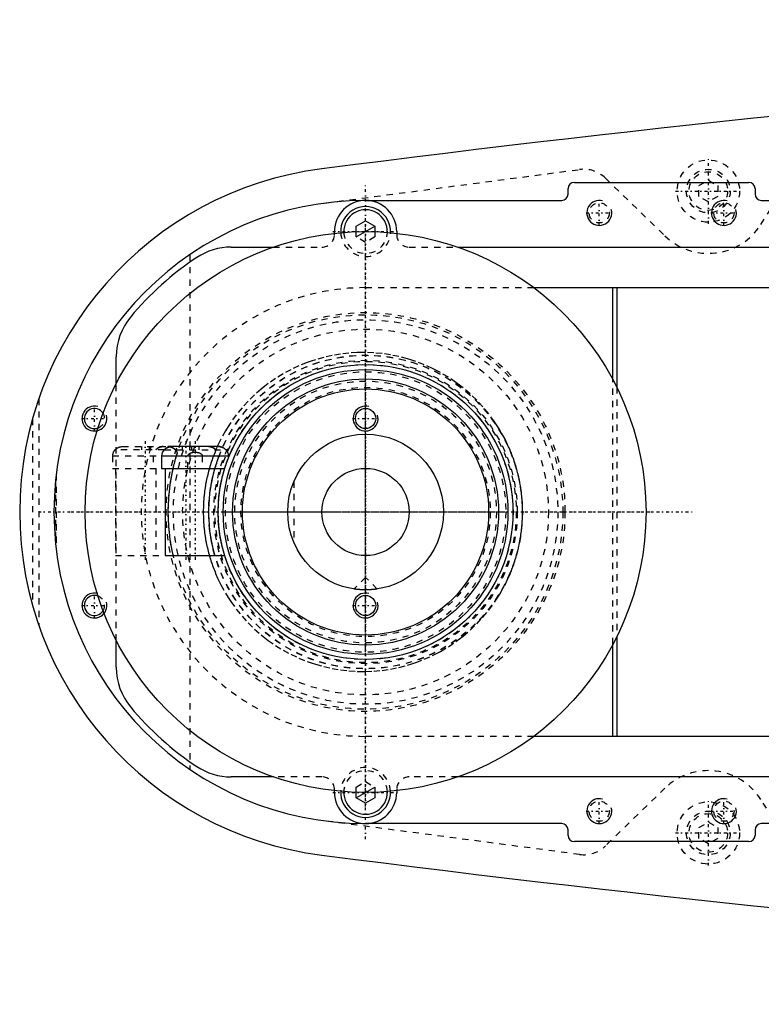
# Model space of a CAD drawing. Extents: x -906 to 186, y -120 to 120.
# Tile 1 of 9: x -906 to -786, y -79 to 79. Entities that reach past the tile are written whole.
import ezdxf

# ---------------------------------------------------------------- set-up
doc = ezdxf.new("R2010")
doc.units = 0
doc.linetypes.add('CENTER', pattern=[1.5, 0.45, -0.5, 0.05, -0.5])
doc.linetypes.add('DASHED', pattern=[2, 1, -1])
for name, color, linetype in [('AM_0', 7, 'CONTINUOUS'), ('AM_10', 7, 'CONTINUOUS'), ('AM_3', 7, 'DASHED'), ('AM_7', 7, 'CENTER')]:
    doc.layers.add(name, color=color, linetype=linetype)

msp = doc.modelspace()

# ---------------------------------------------------------------- linework, layer by layer
at = {"layer": 'AM_0', "color": 7, "linetype": 'CONTINUOUS'}
for p, q in [((-816.5, 52.9), (-788.5, 52.9)), ((-817.5, 51), (-817.5, 51.9)), ((-787.5, 51.9), (-787.5, 51)), ((-850, 50), (-818.5, 50)), ((-786.5, 50), (-680, 50)), ((-851.5, 45.87), (-850, 46.73)), ((-851.5, 44.97), (-851.5, 45.87)), ((-850, 46.73), (-848.5, 45.87)), ((-848.5, 45.87), (-848.5, 44.97)), ((-855, 44.72), (-855, 45)), ((-845, 45), (-845, 44.72)), ((-871.56, 42.5), (-864.79, 42.5)), ((-835.21, 42.5), (-717, 42.5)), ((-823, 36), (-751.33, 36)), ((-810.3, 21.18), (-810.3, 36)), ((-809.7, 36), (-809.7, 20.03)), ((-890, 20.62), (-890, 24.92)), ((-882.26, 10), (-882.34, 10)), ((-882.26, 10), (-882.24, 10.03)), ((-873.58, 10.5), (-881.12, 10.5)), ((-872.36, 10), (-872.44, 10)), ((-882.73, 9), (-882.73, 7)), ((-882.73, 9), (-871.98, 9)), ((-871.98, 8.74), (-871.98, 9)), ((-882.73, 7), (-872.59, 7)), ((-882.15, 7), (-882.15, -7)), ((-882.15, -7), (-872.59, -7)), ((-809.7, -20.03), (-809.7, -36)), ((-890, -24.92), (-890, -20.62)), ((-810.3, -36), (-810.3, -21.18)), ((-751.33, -36), (-823, -36)), ((-864.79, -42.5), (-871.56, -42.5)), ((-717, -42.5), (-835.21, -42.5)), ((-855, -45), (-855, -44.72)), ((-851.5, -45.87), (-851.5, -44.97)), ((-848.5, -44.97), (-848.5, -45.87)), ((-845, -44.72), (-845, -45)), ((-850, -46.73), (-851.5, -45.87)), ((-848.5, -45.87), (-850, -46.73)), ((-818.5, -50), (-850, -50)), ((-680, -50), (-786.5, -50)), ((-817.5, -51.9), (-817.5, -51)), ((-787.5, -51), (-787.5, -51.9)), ((-788.5, -52.9), (-816.5, -52.9))]:
    msp.add_line(p, q, dxfattribs=at)
for points in [[(-881.12, 10.5, 0), (-881.15, 10.5, 0), (-881.22, 10.5, 0), (-881.29, 10.49, 0), (-881.33, 10.49, 0), (-881.37, 10.48, 0), (-881.44, 10.47, 0), (-881.51, 10.45, 0), (-881.58, 10.43, 0), (-881.65, 10.41, 0), (-881.71, 10.38, 0), (-881.74, 10.37, 0), (-881.77, 10.36, 0), (-881.84, 10.33, 0), (-881.9, 10.29, 0), (-881.96, 10.25, 0), (-882.02, 10.21, 0), (-882.08, 10.17, 0), (-882.11, 10.14, 0), (-882.14, 10.12, 0), (-882.19, 10.07, 0), (-882.24, 10.03, 0), (-882.26, 10, 0)], [(-882.06, 10.19, 0), (-882.04, 10.2, 0), (-881.99, 10.24, 0), (-881.94, 10.27, 0), (-881.92, 10.28, 0), (-881.89, 10.3, 0), (-881.84, 10.32, 0), (-881.79, 10.35, 0), (-881.74, 10.37, 0), (-881.69, 10.39, 0), (-881.64, 10.41, 0), (-881.62, 10.42, 0), (-881.59, 10.43, 0), (-881.54, 10.44, 0), (-881.48, 10.46, 0), (-881.42, 10.47, 0), (-881.37, 10.48, 0), (-881.31, 10.49, 0), (-881.28, 10.49, 0), (-881.26, 10.49, 0), (-881.2, 10.5, 0), (-881.15, 10.5, 0), (-881.12, 10.5, 0)], [(-873.58, 10.5, 0), (-873.55, 10.5, 0), (-873.48, 10.5, 0), (-873.41, 10.49, 0), (-873.37, 10.49, 0), (-873.33, 10.48, 0), (-873.26, 10.47, 0), (-873.19, 10.45, 0), (-873.12, 10.43, 0), (-873.05, 10.41, 0), (-872.99, 10.38, 0), (-872.96, 10.37, 0), (-872.93, 10.36, 0), (-872.86, 10.33, 0), (-872.8, 10.29, 0), (-872.74, 10.25, 0), (-872.68, 10.21, 0), (-872.62, 10.17, 0), (-872.59, 10.14, 0), (-872.56, 10.12, 0), (-872.51, 10.07, 0), (-872.46, 10.03, 0), (-872.44, 10, 0)], [(-872.44, 10, 0), (-872.46, 10.03, 0), (-872.51, 10.07, 0), (-872.56, 10.12, 0), (-872.59, 10.14, 0), (-872.62, 10.17, 0), (-872.68, 10.21, 0), (-872.74, 10.25, 0), (-872.8, 10.29, 0), (-872.86, 10.33, 0), (-872.93, 10.36, 0), (-872.96, 10.37, 0), (-872.99, 10.38, 0), (-873.05, 10.41, 0), (-873.12, 10.43, 0), (-873.19, 10.45, 0), (-873.26, 10.47, 0), (-873.33, 10.48, 0), (-873.37, 10.49, 0), (-873.41, 10.49, 0), (-873.48, 10.5, 0), (-873.55, 10.5, 0), (-873.58, 10.5, 0)], [(-850, -12.5, 0), (-850.01, -12.5, 0), (-850.04, -12.5, 0), (-850.07, -12.5, 0), (-850.08, -12.5, 0), (-850.1, -12.5, 0), (-850.12, -12.5, 0), (-850.15, -12.5, 0), (-850.18, -12.5, 0), (-850.2, -12.5, 0), (-850.23, -12.5, 0), (-850.25, -12.5, 0), (-850.26, -12.5, 0), (-850.29, -12.5, 0), (-850.31, -12.5, 0), (-850.34, -12.5, 0), (-850.37, -12.49, 0), (-850.4, -12.49, 0), (-850.41, -12.49, 0), (-850.42, -12.49, 0), (-850.45, -12.49, 0), (-850.48, -12.49, 0), (-850.49, -12.49, 0), (-850.51, -12.49, 0), (-850.53, -12.49, 0), (-850.56, -12.49, 0), (-850.57, -12.49, 0), (-850.59, -12.49, 0), (-850.61, -12.48, 0), (-850.64, -12.48, 0), (-850.67, -12.48, 0), (-850.69, -12.48, 0), (-850.72, -12.48, 0), (-850.73, -12.48, 0), (-850.74, -12.48, 0), (-850.77, -12.48, 0), (-850.8, -12.47, 0), (-850.82, -12.47, 0), (-850.85, -12.47, 0), (-850.87, -12.47, 0), (-850.88, -12.47, 0), (-850.9, -12.47, 0), (-850.92, -12.47, 0), (-850.94, -12.46, 0), (-850.97, -12.46, 0), (-850.99, -12.46, 0), (-851.01, -12.46, 0), (-851.03, -12.46, 0), (-851.04, -12.46, 0), (-851.06, -12.45, 0), (-851.08, -12.45, 0), (-851.1, -12.45, 0), (-851.13, -12.45, 0), (-851.15, -12.45, 0), (-851.16, -12.45, 0), (-851.17, -12.45, 0), (-851.19, -12.44, 0), (-851.21, -12.44, 0), (-851.23, -12.44, 0), (-851.25, -12.44, 0), (-851.27, -12.44, 0), (-851.28, -12.43, 0), (-851.29, -12.43, 0), (-851.31, -12.43, 0), (-851.33, -12.43, 0), (-851.34, -12.43, 0), (-851.34, -12.43, 0), (-851.36, -12.43, 0), (-851.38, -12.42, 0), (-851.39, -12.42, 0), (-851.4, -12.42, 0), (-851.41, -12.42, 0), (-851.43, -12.42, 0), (-851.45, -12.42, 0), (-851.46, -12.41, 0), (-851.48, -12.41, 0), (-851.49, -12.41, 0), (-851.5, -12.41, 0), (-851.51, -12.41, 0), (-851.53, -12.41, 0), (-851.54, -12.4, 0), (-851.56, -12.4, 0), (-851.57, -12.4, 0), (-851.58, -12.4, 0), (-851.59, -12.4, 0), (-851.6, -12.4, 0), (-851.61, -12.4, 0), (-851.63, -12.39, 0), (-851.64, -12.39, 0), (-851.65, -12.39, 0), (-851.66, -12.39, 0), (-851.67, -12.39, 0), (-851.68, -12.39, 0), (-851.69, -12.39, 0), (-851.7, -12.38, 0), (-851.71, -12.38, 0), (-851.72, -12.38, 0), (-851.73, -12.38, 0), (-851.73, -12.38, 0), (-851.74, -12.38, 0), (-851.75, -12.38, 0), (-851.76, -12.38, 0), (-851.77, -12.37, 0), (-851.78, -12.37, 0), (-851.78, -12.37, 0), (-851.78, -12.37, 0), (-851.79, -12.37, 0), (-851.8, -12.37, 0), (-851.8, -12.37, 0), (-851.81, -12.37, 0), (-851.81, -12.37, 0), (-851.82, -12.37, 0), (-851.82, -12.37, 0), (-851.82, -12.37, 0), (-851.83, -12.37, 0), (-851.83, -12.36, 0), (-851.84, -12.36, 0), (-851.84, -12.36, 0), (-851.84, -12.36, 0), (-851.85, -12.36, 0), (-851.85, -12.36, 0), (-851.85, -12.36, 0), (-851.85, -12.36, 0), (-851.86, -12.36, 0), (-851.86, -12.36, 0), (-851.86, -12.36, 0), (-851.86, -12.36, 0), (-851.86, -12.36, 0), (-851.86, -12.36, 0), (-851.86, -12.36, 0), (-851.86, -12.36, 0)], [(-848.14, -12.36, 0), (-848.14, -12.36, 0), (-848.14, -12.36, 0), (-848.14, -12.36, 0), (-848.14, -12.36, 0), (-848.14, -12.36, 0), (-848.14, -12.36, 0), (-848.14, -12.36, 0), (-848.15, -12.36, 0), (-848.15, -12.36, 0), (-848.15, -12.36, 0), (-848.15, -12.36, 0), (-848.16, -12.36, 0), (-848.16, -12.36, 0), (-848.16, -12.36, 0), (-848.17, -12.36, 0), (-848.17, -12.37, 0), (-848.18, -12.37, 0), (-848.18, -12.37, 0), (-848.18, -12.37, 0), (-848.19, -12.37, 0), (-848.19, -12.37, 0), (-848.2, -12.37, 0), (-848.2, -12.37, 0), (-848.21, -12.37, 0), (-848.22, -12.37, 0), (-848.22, -12.37, 0), (-848.22, -12.37, 0), (-848.23, -12.37, 0), (-848.24, -12.38, 0), (-848.25, -12.38, 0), (-848.26, -12.38, 0), (-848.27, -12.38, 0), (-848.27, -12.38, 0), (-848.28, -12.38, 0), (-848.29, -12.38, 0), (-848.3, -12.38, 0), (-848.31, -12.39, 0), (-848.32, -12.39, 0), (-848.33, -12.39, 0), (-848.34, -12.39, 0), (-848.35, -12.39, 0), (-848.36, -12.39, 0), (-848.37, -12.39, 0), (-848.39, -12.4, 0), (-848.4, -12.4, 0), (-848.41, -12.4, 0), (-848.42, -12.4, 0), (-848.43, -12.4, 0), (-848.44, -12.4, 0), (-848.46, -12.4, 0), (-848.47, -12.41, 0), (-848.49, -12.41, 0), (-848.5, -12.41, 0), (-848.51, -12.41, 0), (-848.52, -12.41, 0), (-848.54, -12.41, 0), (-848.55, -12.42, 0), (-848.57, -12.42, 0), (-848.59, -12.42, 0), (-848.6, -12.42, 0), (-848.61, -12.42, 0), (-848.62, -12.42, 0), (-848.64, -12.43, 0), (-848.66, -12.43, 0), (-848.66, -12.43, 0), (-848.67, -12.43, 0), (-848.69, -12.43, 0), (-848.71, -12.43, 0), (-848.72, -12.43, 0), (-848.73, -12.44, 0), (-848.75, -12.44, 0), (-848.77, -12.44, 0), (-848.79, -12.44, 0), (-848.81, -12.44, 0), (-848.83, -12.45, 0), (-848.84, -12.45, 0), (-848.85, -12.45, 0), (-848.87, -12.45, 0), (-848.9, -12.45, 0), (-848.92, -12.45, 0), (-848.94, -12.45, 0), (-848.96, -12.46, 0), (-848.97, -12.46, 0), (-848.99, -12.46, 0), (-849.01, -12.46, 0), (-849.03, -12.46, 0), (-849.06, -12.46, 0), (-849.08, -12.47, 0), (-849.1, -12.47, 0), (-849.12, -12.47, 0), (-849.13, -12.47, 0), (-849.15, -12.47, 0), (-849.18, -12.47, 0), (-849.2, -12.47, 0), (-849.23, -12.48, 0), (-849.26, -12.48, 0), (-849.27, -12.48, 0), (-849.28, -12.48, 0), (-849.31, -12.48, 0), (-849.33, -12.48, 0), (-849.36, -12.48, 0), (-849.39, -12.48, 0), (-849.41, -12.49, 0), (-849.43, -12.49, 0), (-849.44, -12.49, 0), (-849.47, -12.49, 0), (-849.49, -12.49, 0), (-849.51, -12.49, 0), (-849.52, -12.49, 0), (-849.55, -12.49, 0), (-849.58, -12.49, 0), (-849.59, -12.49, 0), (-849.6, -12.49, 0), (-849.63, -12.49, 0), (-849.66, -12.5, 0), (-849.69, -12.5, 0), (-849.71, -12.5, 0), (-849.74, -12.5, 0), (-849.75, -12.5, 0), (-849.77, -12.5, 0), (-849.8, -12.5, 0), (-849.82, -12.5, 0), (-849.85, -12.5, 0), (-849.88, -12.5, 0), (-849.9, -12.5, 0), (-849.92, -12.5, 0), (-849.93, -12.5, 0), (-849.96, -12.5, 0), (-849.99, -12.5, 0), (-850, -12.5, 0)]]:
    msp.add_polyline3d(points, dxfattribs=at)
for centre, radius in [((-850, 0), 45), ((-850, 0), 23.65), ((-850, 0), 22.85), ((-850, 0), 21.35), ((-850, 0), 19.75), ((-850, 15), 1.62), ((-850, 0), 12.5), ((-850, 0), 7), ((-850, -15), 1.62)]:
    msp.add_circle(centre, radius, dxfattribs=at)
for centre, radius, start, end in [((-473.05, -2920.27), 3000, 91.26165, 97.35313), ((-850, 0), 55.5, 97.2532, 262.7468), ((-816.5, 51.9), 1, 90, 180), ((-788.5, 51.9), 1, 0, 90), ((-818.5, 51), 1, 270, 0), ((-786.5, 51), 1, 180, 270), ((-850, 0), 50, 90, 270), ((-850, 45), 5, 0, 180), ((-850, 45), 4, 357.4527, 182.5473), ((-850, 45), 3.5, 357.7713, 182.2287), ((-871.56, 32.5), 10, 90, 123.5573), ((-850, 0), 49, 123.5573, 140.2849), ((-880, 24.92), 10, 140.2849, 180), ((-893.5, 15), 1.62, 31.4794, 290.4694), ((-881.22, 9), 1.5, 138.1897, 180), ((-873.48, 9), 1.5, 0, 41.8103), ((-893.5, -15), 1.62, 69.5306, 328.5206), ((-880, -24.92), 10, 180, 219.7151), ((-850, 0), 49, 219.7151, 236.4427), ((-871.56, -32.5), 10, 236.4427, 270), ((-850, -45), 5, 180, 0), ((-850, -45), 4, 177.4527, 2.5473), ((-850, -45), 3.5, 177.7713, 2.2287), ((-818.5, -51), 1, 0, 90), ((-786.5, -51), 1, 90, 180), ((-816.5, -51.9), 1, 180, 270), ((-788.5, -51.9), 1, 270, 0), ((-473.05, 2920.27), 3000, 262.64687, 268.73835)]:
    msp.add_arc(centre, radius, start, end, dxfattribs=at)
at = {"layer": 'AM_10', "color": 7, "linetype": 'CONTINUOUS'}
for p, q in [((-851.5, 44.13), (-848.5, 45.87)), ((-851.5, -45.87), (-848.5, -44.13))]:
    msp.add_line(p, q, dxfattribs=at)
for centre in [(-812.5, 48), (-792.5, 48), (-893.5, 15), (-850, 15), (-893.5, -15), (-850, -15), (-812.5, -48), (-792.5, -48)]:
    msp.add_arc(centre, 2, 75, 15, dxfattribs=at)
at = {"layer": 'AM_3', "color": 6, "linetype": 'DASHED'}
for p, q in [((-786.56, 46.13), (-779.22, 57.68)), ((-856.53, 49.57), (-815.65, 54.96)), ((-811.52, 53.59), (-801.96, 44.32)), ((-796.5, 52.37), (-795, 53.23)), ((-796.5, 50.63), (-796.5, 52.37)), ((-795, 53.23), (-793.5, 52.37)), ((-793.5, 52.37), (-793.5, 50.63)), ((-795, 49.77), (-796.5, 50.63)), ((-793.5, 50.63), (-795, 49.77)), ((-855, 44.5), (-855, 44.72)), ((-851.5, 44.13), (-851.5, 44.97)), ((-848.5, 44.97), (-848.5, 44.13)), ((-845, 44.72), (-845, 44.5)), ((-850, 43.27), (-851.5, 44.13)), ((-848.5, 44.13), (-850, 43.27)), ((-878.19, 41.3), (-878.19, -41.3)), ((-864.79, 42.5), (-857, 42.5)), ((-843, 42.5), (-835.21, 42.5)), ((-850, 36), (-823, 36)), ((-890, -20.62), (-890, 20.62)), ((-810.3, -21.18), (-810.3, 21.18)), ((-809.7, 20.03), (-809.7, -20.03)), ((-902.45, 18.15), (-902.45, -18.15)), ((-903.45, 14.95), (-903.45, -14.95)), ((-882.26, 10), (-890.22, 10)), ((-889.03, 10.5), (-881.67, 10.5)), ((-885.95, 10.5), (-885.95, 10)), ((-884.75, 10.5), (-884.75, 10)), ((-882.53, 10.5), (-882.49, 10.5)), ((-882.49, 10.5), (-882.53, 10.5)), ((-882.26, 10), (-872.44, 10)), ((-881.12, 10.5), (-881.71, 10.5)), ((-880.34, 9), (-880.19, 9.51)), ((-879.45, 10.5), (-879.45, 10)), ((-878.25, 10.5), (-878.25, 10)), ((-877.95, 10.5), (-877.95, 10)), ((-876.75, 10.5), (-876.75, 10)), ((-875.21, 10.5), (-875.17, 10.5)), ((-875.21, 10.5), (-875.17, 10.5)), ((-890.6, 9), (-890.6, 7)), ((-890.6, 9), (-882.73, 9)), ((-884.1, 9), (-884.1, 7)), ((-878.5, 7), (-878.5, 9)), ((-876.2, 9), (-876.2, 7)), ((-873.6, 8.69), (-873.6, 9)), ((-890.6, 7), (-882.73, 7)), ((-890.15, 7), (-890.15, -7)), ((-883.65, 7), (-883.65, -7)), ((-899.77, 4.76), (-899.77, -4.76)), ((-899.63, 6.05), (-899.63, -6.05)), ((-861.5, 4.9), (-861.5, -4.9)), ((-890.15, -7), (-882.15, -7)), ((-850, -10.5), (-851.86, -12.36)), ((-848.14, -12.36), (-850, -10.5)), ((-823, -36), (-850, -36)), ((-857, -42.5), (-864.79, -42.5)), ((-835.21, -42.5), (-843, -42.5)), ((-851.5, -44.13), (-850, -43.27)), ((-851.5, -44.97), (-851.5, -44.13)), ((-850, -43.27), (-848.5, -44.13)), ((-848.5, -44.13), (-848.5, -44.97)), ((-855, -44.72), (-855, -44.5)), ((-845, -44.5), (-845, -44.72)), ((-801.96, -44.32), (-811.52, -53.59)), ((-779.22, -57.68), (-786.56, -46.13)), ((-815.65, -54.96), (-856.53, -49.57)), ((-796.5, -50.63), (-795, -49.77)), ((-795, -49.77), (-793.5, -50.63)), ((-796.5, -52.37), (-796.5, -50.63)), ((-793.5, -50.63), (-793.5, -52.37)), ((-795, -53.23), (-796.5, -52.37)), ((-793.5, -52.37), (-795, -53.23))]:
    msp.add_line(p, q, dxfattribs=at)
for points in [[(-824.81, 0, 0), (-824.81, 0.13, 0), (-824.81, 0.4, 0), (-824.82, 0.66, 0), (-824.82, 0.8, 0), (-824.83, 0.93, 0), (-824.84, 1.2, 0), (-824.85, 1.47, 0), (-824.87, 1.74, 0), (-824.89, 2.01, 0), (-824.91, 2.28, 0), (-824.92, 2.41, 0), (-824.94, 2.55, 0), (-824.97, 2.82, 0), (-825, 3.09, 0), (-825.03, 3.36, 0), (-825.07, 3.63, 0), (-825.11, 3.9, 0), (-825.13, 4.03, 0), (-825.15, 4.17, 0), (-825.2, 4.44, 0), (-825.25, 4.7, 0), (-825.27, 4.84, 0), (-825.3, 4.97, 0), (-825.35, 5.24, 0), (-825.41, 5.51, 0), (-825.44, 5.64, 0), (-825.47, 5.78, 0), (-825.53, 6.05, 0), (-825.6, 6.31, 0), (-825.67, 6.58, 0), (-825.74, 6.84, 0), (-825.82, 7.11, 0), (-825.86, 7.24, 0), (-825.89, 7.37, 0), (-825.98, 7.63, 0), (-826.06, 7.89, 0), (-826.14, 8.15, 0), (-826.23, 8.41, 0), (-826.32, 8.67, 0), (-826.37, 8.8, 0), (-826.42, 8.93, 0), (-826.52, 9.18, 0), (-826.61, 9.44, 0), (-826.72, 9.69, 0), (-826.82, 9.94, 0), (-826.93, 10.19, 0), (-826.98, 10.32, 0), (-827.04, 10.44, 0), (-827.15, 10.69, 0), (-827.26, 10.93, 0), (-827.68, 11.78, 0), (-828.46, 13.17, 0), (-828.88, 13.84, 0), (-829.31, 14.49, 0), (-830.22, 15.73, 0), (-831.17, 16.88, 0), (-832.17, 17.95, 0), (-833.22, 18.96, 0), (-834.34, 19.92, 0), (-834.91, 20.37, 0), (-835.5, 20.8, 0), (-836.72, 21.62, 0), (-837.97, 22.37, 0), (-838.61, 22.71, 0), (-839.26, 23.04, 0), (-840.58, 23.63, 0), (-841.92, 24.14, 0), (-842.6, 24.37, 0), (-843.27, 24.58, 0), (-844.64, 24.93, 0), (-846, 25.21, 0), (-847.35, 25.41, 0), (-848.69, 25.54, 0), (-850.01, 25.59, 0), (-850.67, 25.59, 0), (-851.33, 25.58, 0), (-852.66, 25.5, 0), (-854.01, 25.34, 0), (-855.36, 25.11, 0), (-856.72, 24.81, 0), (-858.06, 24.43, 0), (-858.73, 24.21, 0), (-859.39, 23.98, 0), (-860.7, 23.44, 0), (-861.98, 22.84, 0), (-863.24, 22.16, 0), (-864.45, 21.42, 0), (-865.62, 20.6, 0), (-866.19, 20.17, 0), (-866.75, 19.72, 0), (-867.82, 18.78, 0), (-868.84, 17.79, 0), (-869.81, 16.73, 0), (-870.74, 15.59, 0), (-871.63, 14.36, 0), (-872.05, 13.72, 0), (-872.46, 13.05, 0), (-873.22, 11.67, 0), (-873.63, 10.84, 0), (-873.74, 10.6, 0), (-873.85, 10.35, 0), (-873.9, 10.23, 0), (-873.96, 10.11, 0), (-874.06, 9.86, 0), (-874.16, 9.61, 0), (-874.26, 9.36, 0), (-874.36, 9.11, 0), (-874.46, 8.86, 0), (-874.5, 8.73, 0), (-874.55, 8.61, 0), (-874.64, 8.35, 0), (-874.72, 8.1, 0), (-874.81, 7.84, 0), (-874.89, 7.58, 0), (-874.97, 7.32, 0), (-875.01, 7.19, 0), (-875.05, 7.06, 0), (-875.12, 6.8, 0), (-875.19, 6.54, 0), (-875.26, 6.27, 0), (-875.32, 6.01, 0), (-875.39, 5.75, 0), (-875.42, 5.61, 0), (-875.45, 5.48, 0), (-875.5, 5.22, 0), (-875.56, 4.95, 0), (-875.58, 4.82, 0), (-875.61, 4.68, 0), (-875.66, 4.42, 0), (-875.7, 4.15, 0), (-875.72, 4.01, 0), (-875.74, 3.88, 0), (-875.78, 3.61, 0), (-875.82, 3.34, 0), (-875.85, 3.08, 0), (-875.89, 2.81, 0), (-875.91, 2.54, 0), (-875.93, 2.4, 0), (-875.94, 2.27, 0), (-875.96, 2, 0), (-875.98, 1.73, 0), (-876, 1.47, 0), (-876.01, 1.2, 0), (-876.02, 0.93, 0), (-876.03, 0.8, 0), (-876.03, 0.66, 0), (-876.04, 0.4, 0), (-876.04, 0.13, 0), (-876.04, 0, 0), (-876.04, -0.13, 0), (-876.04, -0.4, 0), (-876.03, -0.66, 0), (-876.03, -0.8, 0), (-876.02, -0.93, 0), (-876.01, -1.2, 0), (-876, -1.47, 0), (-875.98, -1.73, 0), (-875.96, -2, 0), (-875.94, -2.27, 0), (-875.93, -2.4, 0), (-875.91, -2.54, 0), (-875.89, -2.81, 0), (-875.85, -3.08, 0), (-875.82, -3.34, 0), (-875.78, -3.61, 0), (-875.74, -3.88, 0), (-875.72, -4.01, 0), (-875.7, -4.15, 0), (-875.66, -4.42, 0), (-875.61, -4.68, 0), (-875.58, -4.82, 0), (-875.56, -4.95, 0), (-875.5, -5.22, 0), (-875.45, -5.48, 0), (-875.42, -5.61, 0), (-875.39, -5.75, 0), (-875.32, -6.01, 0), (-875.26, -6.27, 0), (-875.19, -6.54, 0), (-875.12, -6.8, 0), (-875.05, -7.06, 0), (-875.01, -7.19, 0), (-874.97, -7.32, 0), (-874.89, -7.58, 0), (-874.81, -7.84, 0), (-874.72, -8.1, 0), (-874.64, -8.35, 0), (-874.55, -8.61, 0), (-874.5, -8.73, 0), (-874.46, -8.86, 0), (-874.36, -9.11, 0), (-874.26, -9.36, 0), (-874.16, -9.61, 0), (-874.06, -9.86, 0), (-873.96, -10.11, 0), (-873.9, -10.23, 0), (-873.85, -10.35, 0), (-873.74, -10.6, 0), (-873.63, -10.84, 0), (-873.22, -11.67, 0), (-872.46, -13.05, 0), (-872.05, -13.72, 0), (-871.63, -14.36, 0), (-870.74, -15.59, 0), (-869.81, -16.73, 0), (-868.84, -17.79, 0), (-867.82, -18.78, 0), (-866.75, -19.72, 0), (-866.19, -20.17, 0), (-865.62, -20.6, 0), (-864.45, -21.42, 0), (-863.24, -22.16, 0), (-861.98, -22.84, 0), (-860.7, -23.44, 0), (-859.39, -23.98, 0), (-858.73, -24.21, 0), (-858.06, -24.43, 0), (-856.72, -24.81, 0), (-855.36, -25.11, 0), (-854.01, -25.34, 0), (-852.66, -25.5, 0), (-851.33, -25.58, 0), (-850.67, -25.59, 0), (-850.01, -25.59, 0), (-848.69, -25.54, 0), (-847.35, -25.41, 0), (-846, -25.21, 0), (-844.64, -24.93, 0), (-843.27, -24.58, 0), (-842.6, -24.37, 0), (-841.92, -24.14, 0), (-840.58, -23.63, 0), (-839.26, -23.04, 0), (-838.61, -22.71, 0), (-837.97, -22.37, 0), (-836.72, -21.62, 0), (-835.5, -20.8, 0), (-834.91, -20.37, 0), (-834.34, -19.92, 0), (-833.22, -18.96, 0), (-832.17, -17.95, 0), (-831.17, -16.88, 0), (-830.22, -15.73, 0), (-829.31, -14.49, 0), (-828.88, -13.84, 0), (-828.46, -13.17, 0), (-827.68, -11.78, 0), (-827.26, -10.93, 0), (-827.15, -10.69, 0), (-827.04, -10.44, 0), (-826.98, -10.32, 0), (-826.93, -10.19, 0), (-826.82, -9.94, 0), (-826.72, -9.69, 0), (-826.61, -9.44, 0), (-826.52, -9.18, 0), (-826.42, -8.93, 0), (-826.37, -8.8, 0), (-826.32, -8.67, 0), (-826.23, -8.41, 0), (-826.14, -8.15, 0), (-826.06, -7.89, 0), (-825.98, -7.63, 0), (-825.89, -7.37, 0), (-825.86, -7.24, 0), (-825.82, -7.11, 0), (-825.74, -6.84, 0), (-825.67, -6.58, 0), (-825.6, -6.31, 0), (-825.53, -6.05, 0), (-825.47, -5.78, 0), (-825.44, -5.64, 0), (-825.41, -5.51, 0), (-825.35, -5.24, 0), (-825.3, -4.97, 0), (-825.27, -4.84, 0), (-825.25, -4.7, 0), (-825.2, -4.44, 0), (-825.15, -4.17, 0), (-825.13, -4.03, 0), (-825.11, -3.9, 0), (-825.07, -3.63, 0), (-825.03, -3.36, 0), (-825, -3.09, 0), (-824.97, -2.82, 0), (-824.94, -2.55, 0), (-824.92, -2.41, 0), (-824.91, -2.28, 0), (-824.89, -2.01, 0), (-824.87, -1.74, 0), (-824.85, -1.47, 0), (-824.84, -1.2, 0), (-824.83, -0.93, 0), (-824.82, -0.8, 0), (-824.82, -0.66, 0), (-824.81, -0.4, 0), (-824.81, -0.13, 0), (-824.81, 0, 0)], [(-890.13, 10, 0), (-890.12, 10.02, 0), (-890.08, 10.05, 0), (-890.05, 10.09, 0), (-890.03, 10.1, 0), (-890.01, 10.12, 0), (-889.97, 10.15, 0), (-889.93, 10.19, 0), (-889.89, 10.22, 0), (-889.84, 10.25, 0), (-889.8, 10.28, 0), (-889.78, 10.29, 0), (-889.75, 10.3, 0), (-889.71, 10.33, 0), (-889.66, 10.35, 0), (-889.62, 10.37, 0), (-889.57, 10.39, 0), (-889.52, 10.41, 0), (-889.5, 10.42, 0), (-889.48, 10.42, 0), (-889.43, 10.44, 0), (-889.38, 10.45, 0), (-889.35, 10.46, 0)], [(-889.35, 10.46, 0), (-889.34, 10.46, 0), (-889.32, 10.46, 0), (-889.31, 10.47, 0), (-889.3, 10.47, 0), (-889.29, 10.47, 0), (-889.27, 10.48, 0), (-889.25, 10.48, 0), (-889.19, 10.49, 0), (-889.08, 10.5, 0), (-889.03, 10.5, 0)], [(-883.63, 10, 0), (-883.61, 10.02, 0), (-883.56, 10.07, 0), (-883.51, 10.12, 0), (-883.49, 10.14, 0), (-883.46, 10.16, 0), (-883.41, 10.2, 0), (-883.35, 10.25, 0), (-883.29, 10.28, 0), (-883.23, 10.32, 0), (-883.16, 10.35, 0), (-883.13, 10.36, 0), (-883.1, 10.38, 0), (-883.04, 10.4, 0), (-882.98, 10.42, 0), (-882.91, 10.44, 0), (-882.84, 10.46, 0), (-882.77, 10.47, 0), (-882.74, 10.48, 0), (-882.7, 10.49, 0), (-882.63, 10.49, 0), (-882.56, 10.5, 0), (-882.53, 10.5, 0)], [(-882.49, 10.5, 0), (-882.52, 10.5, 0), (-882.59, 10.5, 0), (-882.67, 10.49, 0), (-882.7, 10.49, 0), (-882.74, 10.48, 0), (-882.81, 10.47, 0), (-882.88, 10.45, 0), (-882.95, 10.43, 0), (-883.02, 10.41, 0), (-883.08, 10.38, 0), (-883.12, 10.37, 0), (-883.15, 10.36, 0), (-883.21, 10.33, 0), (-883.27, 10.29, 0), (-883.34, 10.25, 0), (-883.4, 10.21, 0), (-883.46, 10.17, 0), (-883.48, 10.14, 0), (-883.51, 10.12, 0), (-883.56, 10.07, 0), (-883.61, 10.03, 0), (-883.63, 10, 0)], [(-883.63, 10, 0), (-883.61, 10.02, 0), (-883.56, 10.07, 0), (-883.51, 10.12, 0), (-883.49, 10.14, 0), (-883.46, 10.16, 0), (-883.41, 10.2, 0), (-883.35, 10.25, 0), (-883.29, 10.28, 0), (-883.23, 10.32, 0), (-883.16, 10.35, 0), (-883.13, 10.36, 0), (-883.1, 10.38, 0), (-883.04, 10.4, 0), (-882.98, 10.42, 0), (-882.91, 10.44, 0), (-882.84, 10.46, 0), (-882.77, 10.47, 0), (-882.74, 10.48, 0), (-882.7, 10.49, 0), (-882.63, 10.49, 0), (-882.56, 10.5, 0), (-882.53, 10.5, 0)], [(-883.36, 10.23, 0), (-883.37, 10.23, 0), (-883.39, 10.22, 0), (-883.41, 10.2, 0), (-883.41, 10.2, 0), (-883.42, 10.19, 0), (-883.44, 10.18, 0), (-883.45, 10.17, 0), (-883.47, 10.15, 0), (-883.49, 10.14, 0), (-883.5, 10.13, 0), (-883.51, 10.12, 0), (-883.52, 10.12, 0), (-883.53, 10.1, 0), (-883.55, 10.09, 0), (-883.56, 10.08, 0), (-883.57, 10.06, 0), (-883.59, 10.05, 0), (-883.59, 10.04, 0), (-883.6, 10.04, 0), (-883.61, 10.02, 0), (-883.63, 10.01, 0), (-883.63, 10, 0)], [(-882.85, 10.46, 0), (-882.87, 10.45, 0), (-882.9, 10.45, 0), (-882.93, 10.44, 0), (-882.94, 10.43, 0), (-882.96, 10.43, 0), (-882.99, 10.42, 0), (-883.02, 10.41, 0), (-883.05, 10.4, 0), (-883.07, 10.39, 0), (-883.1, 10.38, 0), (-883.12, 10.37, 0), (-883.13, 10.36, 0), (-883.16, 10.35, 0), (-883.18, 10.34, 0), (-883.21, 10.32, 0), (-883.24, 10.31, 0), (-883.27, 10.29, 0), (-883.28, 10.29, 0), (-883.3, 10.28, 0), (-883.32, 10.26, 0), (-883.35, 10.24, 0), (-883.36, 10.23, 0)], [(-882.53, 10.5, 0), (-882.58, 10.5, 0), (-882.69, 10.49, 0), (-882.75, 10.48, 0), (-882.77, 10.48, 0), (-882.79, 10.47, 0), (-882.8, 10.47, 0), (-882.81, 10.47, 0), (-882.82, 10.46, 0), (-882.84, 10.46, 0), (-882.85, 10.46, 0)], [(-882.24, 10.03, 0), (-882.21, 10.06, 0), (-882.15, 10.11, 0), (-882.09, 10.16, 0), (-882.06, 10.19, 0)], [(-881.41, 10.47, 0), (-881.46, 10.48, 0), (-881.56, 10.49, 0), (-881.66, 10.5, 0), (-881.71, 10.5, 0)], [(-881.67, 10.5, 0), (-881.63, 10.5, 0), (-881.54, 10.49, 0), (-881.46, 10.48, 0), (-881.41, 10.47, 0)], [(-881.41, 10.47, 0), (-881.4, 10.47, 0), (-881.38, 10.47, 0), (-881.36, 10.46, 0), (-881.35, 10.46, 0)], [(-880.57, 10, 0), (-880.58, 10.02, 0), (-880.62, 10.06, 0), (-880.66, 10.09, 0), (-880.68, 10.11, 0), (-880.7, 10.13, 0), (-880.74, 10.16, 0), (-880.79, 10.2, 0), (-880.83, 10.23, 0), (-880.88, 10.26, 0), (-880.93, 10.29, 0), (-880.95, 10.31, 0), (-880.98, 10.32, 0), (-881.03, 10.34, 0), (-881.08, 10.37, 0), (-881.12, 10.39, 0), (-881.17, 10.41, 0), (-881.22, 10.42, 0), (-881.25, 10.43, 0), (-881.28, 10.44, 0), (-881.33, 10.45, 0), (-881.39, 10.47, 0), (-881.41, 10.47, 0)], [(-881.35, 10.46, 0), (-881.34, 10.46, 0), (-881.31, 10.45, 0), (-881.28, 10.44, 0), (-881.27, 10.44, 0), (-881.26, 10.43, 0), (-881.23, 10.43, 0), (-881.21, 10.42, 0), (-881.18, 10.41, 0), (-881.16, 10.4, 0), (-881.13, 10.39, 0), (-881.12, 10.39, 0), (-881.11, 10.38, 0), (-881.08, 10.37, 0), (-881.06, 10.36, 0), (-881.04, 10.35, 0), (-881.01, 10.34, 0), (-880.99, 10.33, 0), (-880.98, 10.32, 0), (-880.97, 10.31, 0), (-880.94, 10.3, 0), (-880.92, 10.29, 0), (-880.91, 10.28, 0)], [(-880.91, 10.28, 0), (-880.9, 10.27, 0), (-880.87, 10.26, 0), (-880.85, 10.25, 0), (-880.84, 10.24, 0), (-880.83, 10.23, 0), (-880.81, 10.22, 0), (-880.79, 10.2, 0), (-880.77, 10.19, 0), (-880.75, 10.17, 0), (-880.73, 10.16, 0), (-880.72, 10.15, 0), (-880.71, 10.14, 0), (-880.69, 10.12, 0), (-880.68, 10.11, 0), (-880.66, 10.09, 0), (-880.64, 10.08, 0), (-880.62, 10.06, 0), (-880.62, 10.05, 0), (-880.61, 10.04, 0), (-880.59, 10.03, 0), (-880.57, 10.01, 0), (-880.57, 10, 0)], [(-878.5, 9, 0), (-878.5, 9, 0), (-878.5, 9.01, 0), (-878.5, 9.01, 0), (-878.5, 9.01, 0), (-878.5, 9.01, 0), (-878.5, 9.02, 0), (-878.5, 9.02, 0), (-878.5, 9.03, 0), (-878.5, 9.03, 0), (-878.5, 9.04, 0), (-878.5, 9.04, 0), (-878.5, 9.04, 0), (-878.5, 9.05, 0), (-878.5, 9.05, 0), (-878.5, 9.05, 0), (-878.5, 9.06, 0), (-878.5, 9.06, 0), (-878.5, 9.07, 0), (-878.5, 9.07, 0), (-878.49, 9.07, 0), (-878.49, 9.08, 0), (-878.49, 9.08, 0), (-878.49, 9.08, 0), (-878.49, 9.08, 0), (-878.49, 9.09, 0), (-878.49, 9.09, 0), (-878.49, 9.09, 0), (-878.49, 9.1, 0), (-878.49, 9.1, 0), (-878.48, 9.12, 0), (-878.47, 9.14, 0), (-878.46, 9.16, 0), (-878.45, 9.19, 0), (-878.43, 9.21, 0), (-878.42, 9.22, 0), (-878.42, 9.23, 0), (-878.4, 9.25, 0), (-878.38, 9.27, 0), (-878.37, 9.29, 0), (-878.35, 9.3, 0), (-878.33, 9.32, 0), (-878.32, 9.33, 0), (-878.3, 9.34, 0), (-878.28, 9.36, 0), (-878.26, 9.37, 0), (-878.25, 9.38, 0), (-878.24, 9.39, 0), (-878.22, 9.4, 0), (-878.19, 9.41, 0), (-878.18, 9.42, 0), (-878.17, 9.42, 0), (-878.15, 9.43, 0), (-878.13, 9.45, 0), (-878.1, 9.46, 0), (-878.08, 9.47, 0), (-878.06, 9.48, 0), (-878.05, 9.48, 0), (-878.03, 9.49, 0), (-878.01, 9.49, 0), (-877.98, 9.5, 0), (-877.96, 9.51, 0), (-877.93, 9.52, 0), (-877.91, 9.53, 0), (-877.9, 9.53, 0), (-877.88, 9.53, 0), (-877.86, 9.54, 0), (-877.83, 9.55, 0), (-877.81, 9.55, 0), (-877.78, 9.56, 0), (-877.75, 9.56, 0), (-877.74, 9.57, 0), (-877.73, 9.57, 0), (-877.7, 9.57, 0), (-877.67, 9.58, 0), (-877.65, 9.58, 0), (-877.62, 9.58, 0), (-877.59, 9.59, 0), (-877.58, 9.59, 0), (-877.57, 9.59, 0), (-877.54, 9.59, 0), (-877.52, 9.59, 0), (-877.43, 9.6, 0), (-877.35, 9.6, 0), (-877.27, 9.6, 0), (-877.18, 9.59, 0), (-877.16, 9.59, 0), (-877.13, 9.59, 0), (-877.12, 9.59, 0), (-877.11, 9.59, 0), (-877.08, 9.58, 0), (-877.05, 9.58, 0), (-877.03, 9.58, 0), (-877, 9.57, 0), (-876.97, 9.57, 0), (-876.96, 9.57, 0), (-876.95, 9.56, 0), (-876.92, 9.56, 0), (-876.89, 9.55, 0), (-876.87, 9.55, 0), (-876.84, 9.54, 0), (-876.82, 9.53, 0), (-876.8, 9.53, 0), (-876.79, 9.53, 0), (-876.77, 9.52, 0), (-876.74, 9.51, 0), (-876.72, 9.5, 0), (-876.69, 9.49, 0), (-876.67, 9.49, 0), (-876.65, 9.48, 0), (-876.64, 9.48, 0), (-876.62, 9.47, 0), (-876.6, 9.46, 0), (-876.57, 9.45, 0), (-876.55, 9.43, 0), (-876.53, 9.42, 0), (-876.52, 9.42, 0), (-876.51, 9.41, 0), (-876.48, 9.4, 0), (-876.46, 9.39, 0), (-876.45, 9.38, 0), (-876.44, 9.37, 0), (-876.42, 9.36, 0), (-876.4, 9.34, 0), (-876.38, 9.33, 0), (-876.37, 9.32, 0), (-876.35, 9.3, 0), (-876.33, 9.29, 0), (-876.32, 9.27, 0), (-876.3, 9.25, 0), (-876.28, 9.23, 0), (-876.28, 9.22, 0), (-876.27, 9.21, 0), (-876.25, 9.19, 0), (-876.24, 9.16, 0), (-876.23, 9.14, 0), (-876.22, 9.13, 0), (-876.22, 9.12, 0), (-876.22, 9.12, 0), (-876.22, 9.12, 0), (-876.22, 9.11, 0), (-876.22, 9.11, 0), (-876.22, 9.11, 0), (-876.21, 9.1, 0), (-876.21, 9.1, 0), (-876.21, 9.09, 0), (-876.21, 9.09, 0), (-876.21, 9.09, 0), (-876.21, 9.08, 0), (-876.21, 9.08, 0), (-876.21, 9.08, 0), (-876.21, 9.08, 0), (-876.21, 9.07, 0), (-876.2, 9.07, 0), (-876.2, 9.07, 0), (-876.2, 9.06, 0), (-876.2, 9.06, 0), (-876.2, 9.05, 0), (-876.2, 9.05, 0), (-876.2, 9.05, 0), (-876.2, 9.04, 0), (-876.2, 9.04, 0), (-876.2, 9.04, 0), (-876.2, 9.03, 0), (-876.2, 9.03, 0), (-876.2, 9.02, 0), (-876.2, 9.02, 0), (-876.2, 9.01, 0), (-876.2, 9.01, 0), (-876.2, 9.01, 0), (-876.2, 9.01, 0), (-876.2, 9, 0), (-876.2, 9, 0)], [(-874.07, 10, 0), (-874.09, 10.03, 0), (-874.14, 10.07, 0), (-874.19, 10.12, 0), (-874.22, 10.14, 0), (-874.24, 10.17, 0), (-874.3, 10.21, 0), (-874.36, 10.25, 0), (-874.43, 10.29, 0), (-874.49, 10.33, 0), (-874.55, 10.36, 0), (-874.58, 10.37, 0), (-874.62, 10.38, 0), (-874.68, 10.41, 0), (-874.75, 10.43, 0), (-874.82, 10.45, 0), (-874.89, 10.47, 0), (-874.96, 10.48, 0), (-875, 10.49, 0), (-875.03, 10.49, 0), (-875.11, 10.5, 0), (-875.18, 10.5, 0), (-875.21, 10.5, 0)], [(-875.17, 10.5, 0), (-875.12, 10.5, 0), (-875.01, 10.49, 0), (-874.95, 10.48, 0), (-874.93, 10.48, 0), (-874.91, 10.47, 0), (-874.9, 10.47, 0), (-874.89, 10.47, 0), (-874.88, 10.46, 0), (-874.86, 10.46, 0), (-874.85, 10.46, 0)], [(-874.85, 10.46, 0), (-874.86, 10.46, 0), (-874.88, 10.46, 0), (-874.89, 10.47, 0), (-874.9, 10.47, 0), (-874.91, 10.47, 0), (-874.93, 10.48, 0), (-874.95, 10.48, 0), (-875.01, 10.49, 0), (-875.12, 10.5, 0), (-875.17, 10.5, 0)], [(-874.85, 10.46, 0), (-874.82, 10.45, 0), (-874.77, 10.44, 0), (-874.72, 10.42, 0), (-874.7, 10.42, 0), (-874.68, 10.41, 0), (-874.63, 10.39, 0), (-874.58, 10.37, 0), (-874.54, 10.35, 0), (-874.49, 10.33, 0), (-874.45, 10.3, 0), (-874.42, 10.29, 0), (-874.4, 10.28, 0), (-874.36, 10.25, 0), (-874.31, 10.22, 0), (-874.27, 10.19, 0), (-874.23, 10.15, 0), (-874.19, 10.12, 0), (-874.17, 10.1, 0), (-874.15, 10.09, 0), (-874.12, 10.05, 0), (-874.08, 10.02, 0), (-874.07, 10, 0)], [(-874.85, 10.46, 0), (-874.84, 10.46, 0), (-874.81, 10.45, 0), (-874.78, 10.44, 0), (-874.77, 10.44, 0), (-874.76, 10.43, 0), (-874.73, 10.43, 0), (-874.71, 10.42, 0), (-874.68, 10.41, 0), (-874.66, 10.4, 0), (-874.63, 10.39, 0), (-874.62, 10.39, 0), (-874.61, 10.38, 0), (-874.58, 10.37, 0), (-874.56, 10.36, 0), (-874.54, 10.35, 0), (-874.51, 10.34, 0), (-874.49, 10.33, 0), (-874.48, 10.32, 0), (-874.47, 10.31, 0), (-874.44, 10.3, 0), (-874.42, 10.29, 0), (-874.41, 10.28, 0)], [(-874.07, 10, 0), (-874.08, 10.02, 0), (-874.12, 10.05, 0), (-874.15, 10.09, 0), (-874.17, 10.1, 0), (-874.19, 10.12, 0), (-874.23, 10.15, 0), (-874.27, 10.19, 0), (-874.31, 10.22, 0), (-874.36, 10.25, 0), (-874.4, 10.28, 0), (-874.42, 10.29, 0), (-874.45, 10.3, 0), (-874.49, 10.33, 0), (-874.54, 10.35, 0), (-874.58, 10.37, 0), (-874.63, 10.39, 0), (-874.68, 10.41, 0), (-874.7, 10.42, 0), (-874.72, 10.42, 0), (-874.77, 10.44, 0), (-874.82, 10.45, 0), (-874.85, 10.46, 0)], [(-874.41, 10.28, 0), (-874.4, 10.27, 0), (-874.38, 10.26, 0), (-874.36, 10.25, 0), (-874.35, 10.25, 0), (-874.35, 10.24, 0), (-874.33, 10.23, 0), (-874.31, 10.22, 0), (-874.29, 10.2, 0), (-874.28, 10.19, 0), (-874.26, 10.18, 0), (-874.25, 10.17, 0), (-874.25, 10.17, 0), (-874.23, 10.15, 0), (-874.21, 10.14, 0), (-874.2, 10.13, 0), (-874.18, 10.12, 0), (-874.17, 10.1, 0), (-874.16, 10.1, 0), (-874.15, 10.09, 0), (-874.14, 10.08, 0), (-874.13, 10.06, 0), (-874.12, 10.06, 0)], [(-874.12, 10.06, 0), (-874.11, 10.05, 0), (-874.09, 10.03, 0), (-874.07, 10.01, 0), (-874.07, 10, 0)], [(-880.87, 7, 0), (-880.85, 7.06, 0), (-880.82, 7.18, 0), (-880.8, 7.31, 0), (-880.78, 7.37, 0), (-880.77, 7.43, 0), (-880.74, 7.55, 0), (-880.71, 7.67, 0), (-880.68, 7.78, 0), (-880.65, 7.9, 0), (-880.62, 8.02, 0), (-880.6, 8.07, 0), (-880.59, 8.13, 0), (-880.56, 8.24, 0), (-880.53, 8.35, 0), (-880.5, 8.46, 0), (-880.47, 8.56, 0), (-880.44, 8.66, 0), (-880.43, 8.71, 0), (-880.41, 8.76, 0), (-880.38, 8.86, 0), (-880.36, 8.95, 0), (-880.34, 9, 0)], [(-874.16, 7, 0), (-874.13, 7.07, 0), (-874.09, 7.22, 0), (-874.05, 7.36, 0), (-874.03, 7.43, 0), (-874.01, 7.5, 0), (-873.96, 7.63, 0), (-873.92, 7.76, 0), (-873.88, 7.88, 0), (-873.84, 8, 0), (-873.81, 8.11, 0), (-873.79, 8.16, 0), (-873.77, 8.21, 0), (-873.74, 8.3, 0), (-873.71, 8.39, 0), (-873.69, 8.44, 0), (-873.69, 8.45, 0), (-873.68, 8.47, 0), (-873.68, 8.47, 0), (-873.68, 8.48, 0), (-873.67, 8.49, 0), (-873.67, 8.5, 0), (-873.66, 8.52, 0), (-873.66, 8.53, 0), (-873.66, 8.54, 0), (-873.65, 8.54, 0), (-873.65, 8.55, 0), (-873.65, 8.56, 0), (-873.64, 8.57, 0), (-873.64, 8.58, 0), (-873.64, 8.59, 0), (-873.63, 8.6, 0), (-873.63, 8.6, 0), (-873.63, 8.61, 0), (-873.63, 8.62, 0), (-873.63, 8.62, 0), (-873.62, 8.63, 0), (-873.62, 8.63, 0), (-873.62, 8.64, 0), (-873.62, 8.64, 0), (-873.62, 8.65, 0), (-873.62, 8.65, 0), (-873.61, 8.66, 0), (-873.61, 8.66, 0), (-873.61, 8.67, 0), (-873.61, 8.67, 0), (-873.61, 8.67, 0), (-873.61, 8.68, 0), (-873.61, 8.68, 0), (-873.6, 8.68, 0), (-873.6, 8.68, 0), (-873.6, 8.69, 0), (-873.6, 8.69, 0), (-873.6, 8.69, 0), (-873.6, 8.69, 0), (-873.6, 8.69, 0), (-873.6, 8.69, 0), (-873.6, 8.69, 0), (-873.6, 8.69, 0)], [(-872.59, 7, 0), (-872.57, 7.08, 0), (-872.52, 7.23, 0), (-872.47, 7.38, 0), (-872.45, 7.45, 0), (-872.42, 7.52, 0), (-872.38, 7.66, 0), (-872.33, 7.79, 0), (-872.29, 7.92, 0), (-872.24, 8.04, 0), (-872.2, 8.15, 0), (-872.18, 8.2, 0), (-872.16, 8.25, 0), (-872.13, 8.35, 0), (-872.09, 8.44, 0), (-872.07, 8.49, 0), (-872.07, 8.5, 0), (-872.06, 8.51, 0), (-872.06, 8.52, 0), (-872.06, 8.53, 0), (-872.05, 8.54, 0), (-872.05, 8.55, 0), (-872.04, 8.56, 0), (-872.04, 8.58, 0), (-872.04, 8.59, 0), (-872.03, 8.59, 0), (-872.03, 8.6, 0), (-872.03, 8.61, 0), (-872.02, 8.62, 0), (-872.02, 8.63, 0), (-872.02, 8.64, 0), (-872.01, 8.65, 0), (-872.01, 8.65, 0), (-872.01, 8.66, 0), (-872.01, 8.66, 0), (-872, 8.67, 0), (-872, 8.68, 0), (-872, 8.68, 0), (-872, 8.69, 0), (-871.99, 8.69, 0), (-871.99, 8.7, 0), (-871.99, 8.7, 0), (-871.99, 8.7, 0), (-871.99, 8.71, 0), (-871.99, 8.72, 0), (-871.98, 8.72, 0), (-871.98, 8.72, 0), (-871.98, 8.73, 0), (-871.98, 8.73, 0), (-871.98, 8.73, 0), (-871.98, 8.73, 0), (-871.98, 8.74, 0), (-871.98, 8.74, 0), (-871.98, 8.74, 0), (-871.98, 8.74, 0), (-871.98, 8.74, 0), (-871.98, 8.74, 0), (-871.98, 8.74, 0), (-871.98, 8.74, 0)], [(-880.87, -7, 0), (-880.88, -6.95, 0), (-880.9, -6.84, 0), (-880.92, -6.74, 0), (-880.94, -6.68, 0), (-880.95, -6.63, 0), (-880.97, -6.52, 0), (-880.99, -6.41, 0), (-881.02, -6.3, 0), (-881.04, -6.18, 0), (-881.06, -6.07, 0), (-881.07, -6.01, 0), (-881.09, -5.95, 0), (-881.11, -5.83, 0), (-881.13, -5.71, 0), (-881.15, -5.59, 0), (-881.17, -5.47, 0), (-881.19, -5.35, 0), (-881.21, -5.29, 0), (-881.22, -5.23, 0), (-881.24, -5.1, 0), (-881.26, -4.97, 0), (-881.27, -4.91, 0), (-881.33, -4.52, 0), (-881.43, -3.72, 0), (-881.52, -2.9, 0), (-881.58, -2.07, 0), (-881.63, -1.24, 0), (-881.65, -0.41, 0), (-881.65, 0, 0), (-881.65, 0.41, 0), (-881.63, 1.24, 0), (-881.58, 2.07, 0), (-881.52, 2.9, 0), (-881.43, 3.72, 0), (-881.33, 4.52, 0), (-881.27, 4.91, 0), (-881.26, 4.97, 0), (-881.24, 5.1, 0), (-881.22, 5.23, 0), (-881.21, 5.29, 0), (-881.19, 5.35, 0), (-881.17, 5.47, 0), (-881.15, 5.59, 0), (-881.13, 5.71, 0), (-881.11, 5.83, 0), (-881.09, 5.95, 0), (-881.07, 6.01, 0), (-881.06, 6.07, 0), (-881.04, 6.18, 0), (-881.02, 6.3, 0), (-880.99, 6.41, 0), (-880.97, 6.52, 0), (-880.95, 6.63, 0), (-880.94, 6.68, 0), (-880.92, 6.74, 0), (-880.9, 6.84, 0), (-880.88, 6.95, 0), (-880.87, 7, 0)], [(-874.16, -7, 0), (-874.17, -6.96, 0), (-874.19, -6.87, 0), (-874.22, -6.77, 0), (-874.23, -6.72, 0), (-874.25, -6.68, 0), (-874.28, -6.58, 0), (-874.3, -6.47, 0), (-874.33, -6.37, 0), (-874.36, -6.26, 0), (-874.39, -6.15, 0), (-874.4, -6.1, 0), (-874.41, -6.04, 0), (-874.44, -5.93, 0), (-874.47, -5.81, 0), (-874.5, -5.69, 0), (-874.52, -5.57, 0), (-874.55, -5.45, 0), (-874.57, -5.39, 0), (-874.58, -5.33, 0), (-874.61, -5.2, 0), (-874.63, -5.08, 0), (-874.64, -5.02, 0), (-874.66, -4.95, 0), (-874.68, -4.82, 0), (-874.71, -4.69, 0), (-874.72, -4.63, 0), (-874.73, -4.56, 0), (-874.76, -4.43, 0), (-874.78, -4.3, 0), (-874.8, -4.16, 0), (-874.83, -4.02, 0), (-874.85, -3.89, 0), (-874.86, -3.82, 0), (-874.87, -3.75, 0), (-874.89, -3.61, 0), (-874.91, -3.47, 0), (-874.97, -2.98, 0), (-875.06, -2.12, 0), (-875.12, -1.26, 0), (-875.15, -0.42, 0), (-875.15, 0, 0), (-875.15, 0.42, 0), (-875.12, 1.26, 0), (-875.06, 2.12, 0), (-874.97, 2.98, 0), (-874.91, 3.47, 0), (-874.89, 3.61, 0), (-874.87, 3.75, 0), (-874.86, 3.82, 0), (-874.85, 3.89, 0), (-874.83, 4.02, 0), (-874.8, 4.16, 0), (-874.78, 4.3, 0), (-874.76, 4.43, 0), (-874.73, 4.56, 0), (-874.72, 4.63, 0), (-874.71, 4.69, 0), (-874.68, 4.82, 0), (-874.66, 4.95, 0), (-874.64, 5.02, 0), (-874.63, 5.08, 0), (-874.61, 5.2, 0), (-874.58, 5.33, 0), (-874.57, 5.39, 0), (-874.55, 5.45, 0), (-874.52, 5.57, 0), (-874.5, 5.69, 0), (-874.47, 5.81, 0), (-874.44, 5.93, 0), (-874.41, 6.04, 0), (-874.4, 6.1, 0), (-874.39, 6.15, 0), (-874.36, 6.26, 0), (-874.33, 6.37, 0), (-874.3, 6.47, 0), (-874.28, 6.58, 0), (-874.25, 6.68, 0), (-874.23, 6.72, 0), (-874.22, 6.77, 0), (-874.19, 6.87, 0), (-874.17, 6.96, 0), (-874.16, 7, 0)], [(-872.59, -7, 0), (-872.59, -7, 0), (-872.59, -6.99, 0), (-872.6, -6.98, 0), (-872.6, -6.97, 0), (-872.6, -6.96, 0), (-872.6, -6.95, 0), (-872.61, -6.94, 0), (-872.61, -6.93, 0), (-872.62, -6.92, 0), (-872.62, -6.91, 0), (-872.62, -6.9, 0), (-872.62, -6.9, 0), (-872.63, -6.88, 0), (-872.63, -6.87, 0), (-872.64, -6.82, 0), (-872.66, -6.78, 0), (-872.67, -6.74, 0), (-872.7, -6.65, 0), (-872.72, -6.55, 0), (-872.75, -6.45, 0), (-872.78, -6.35, 0), (-872.81, -6.25, 0), (-872.83, -6.19, 0), (-872.84, -6.14, 0), (-872.87, -6.03, 0), (-872.9, -5.91, 0), (-872.93, -5.8, 0), (-872.96, -5.68, 0), (-872.99, -5.56, 0), (-873, -5.5, 0), (-873.02, -5.44, 0), (-873.04, -5.32, 0), (-873.07, -5.19, 0), (-873.09, -5.13, 0), (-873.1, -5.06, 0), (-873.13, -4.94, 0), (-873.16, -4.81, 0), (-873.17, -4.74, 0), (-873.18, -4.67, 0), (-873.21, -4.54, 0), (-873.24, -4.41, 0), (-873.26, -4.27, 0), (-873.29, -4.13, 0), (-873.31, -3.99, 0), (-873.32, -3.92, 0), (-873.33, -3.85, 0), (-873.36, -3.71, 0), (-873.38, -3.57, 0), (-873.4, -3.43, 0), (-873.42, -3.28, 0), (-873.44, -3.14, 0), (-873.45, -3.07, 0), (-873.46, -2.99, 0), (-873.48, -2.85, 0), (-873.5, -2.7, 0), (-873.55, -2.19, 0), (-873.61, -1.3, 0), (-873.65, -0.43, 0), (-873.65, 0, 0), (-873.65, 0.43, 0), (-873.61, 1.3, 0), (-873.55, 2.19, 0), (-873.5, 2.7, 0), (-873.48, 2.85, 0), (-873.46, 2.99, 0), (-873.45, 3.07, 0), (-873.44, 3.14, 0), (-873.42, 3.28, 0), (-873.4, 3.43, 0), (-873.38, 3.57, 0), (-873.36, 3.71, 0), (-873.33, 3.85, 0), (-873.32, 3.92, 0), (-873.31, 3.99, 0), (-873.29, 4.13, 0), (-873.26, 4.27, 0), (-873.24, 4.41, 0), (-873.21, 4.54, 0), (-873.18, 4.67, 0), (-873.17, 4.74, 0), (-873.16, 4.81, 0), (-873.13, 4.94, 0), (-873.1, 5.06, 0), (-873.09, 5.13, 0), (-873.07, 5.19, 0), (-873.04, 5.32, 0), (-873.02, 5.44, 0), (-873, 5.5, 0), (-872.99, 5.56, 0), (-872.96, 5.68, 0), (-872.93, 5.8, 0), (-872.9, 5.91, 0), (-872.87, 6.03, 0), (-872.84, 6.14, 0), (-872.83, 6.19, 0), (-872.81, 6.25, 0), (-872.78, 6.35, 0), (-872.75, 6.45, 0), (-872.72, 6.55, 0), (-872.7, 6.65, 0), (-872.67, 6.74, 0), (-872.66, 6.78, 0), (-872.64, 6.82, 0), (-872.63, 6.87, 0), (-872.63, 6.88, 0), (-872.62, 6.9, 0), (-872.62, 6.9, 0), (-872.62, 6.91, 0), (-872.62, 6.92, 0), (-872.61, 6.93, 0), (-872.61, 6.94, 0), (-872.6, 6.95, 0), (-872.6, 6.96, 0), (-872.6, 6.97, 0), (-872.6, 6.98, 0), (-872.59, 6.99, 0), (-872.59, 7, 0), (-872.59, 7, 0)]]:
    msp.add_polyline3d(points, dxfattribs=at)
for centre, radius in [((-795, 51.5), 5), ((-795, 51.5), 3.5), ((-795, 51.5), 3.1), ((-812.5, 48), 1.62), ((-792.5, 48), 1.62), ((-850, 0), 32), ((-850, 0), 31.65), ((-850, 0), 30.85), ((-850, 0), 29.35), ((-850, 0), 25.17), ((-850, 0), 25.15), ((-850, 0), 24.35), ((-850, 0), 24.17), ((-850, 0), 23.67), ((-850, 0), 22.5), ((-850, 0), 21), ((-850, 0), 20), ((-812.5, -48), 1.62), ((-795, -51.5), 5), ((-792.5, -48), 1.62), ((-795, -51.5), 3.5), ((-795, -51.5), 3.1)]:
    msp.add_circle(centre, radius, dxfattribs=at)
for centre, radius, start, end in [((-815, 50), 5, 45.8804, 97.5053), ((-795, 51.5), 10, 225.8804, 327.5532), ((-857, 44.5), 2, 270, 0), ((-850, 45), 4, 182.5473, 357.4527), ((-850, 45), 3.5, 182.2287, 357.7713), ((-843, 44.5), 2, 180, 270), ((-850, 0), 36, 90, 270), ((-893.5, 15), 1.62, 290.4694, 31.4794), ((-889.1, 9), 1.5, 138.1897, 180), ((-881.6, 9), 1.5, 19.7622, 41.8103), ((-893.5, -15), 1.62, 328.5206, 69.5306), ((-850, -45), 4, 2.5473, 177.4527), ((-857, -44.5), 2, 0, 90), ((-850, -45), 3.5, 2.2287, 177.7713), ((-843, -44.5), 2, 90, 180), ((-795, -51.5), 10, 32.4468, 134.1196), ((-815, -50), 5, 262.4947, 314.1196)]:
    msp.add_arc(centre, radius, start, end, dxfattribs=at)
at = {"layer": 'AM_7', "color": 4, "linetype": 'CENTER'}
for p, q in [((-795, 46.25), (-795, 56.75)), ((-850, -52.5), (-850, 52.5)), ((-800.25, 51.5), (-789.75, 51.5)), ((-812.5, 45.9), (-812.5, 50.1)), ((-792.5, 45.9), (-792.5, 50.1)), ((-814.6, 48), (-810.4, 48)), ((-794.6, 48), (-790.4, 48)), ((-850, -47.25), (-850, 47.25)), ((-855.25, 45), (-844.75, 45)), ((-850, -32.39), (-850, 32.39)), ((-850, -22.05), (-850, 22.05)), ((-893.5, 12.9), (-893.5, 17.1)), ((-895.6, 15), (-891.4, 15)), ((-852.1, 15), (-847.9, 15)), ((-885.35, 11.38), (-885.35, -7.87)), ((-878.85, 11.38), (-878.85, -7.87)), ((-878.85, 11.38), (-878.85, -7.87)), ((-877.35, 11.38), (-877.35, -7.87)), ((-897.25, 0), (-802.75, 0)), ((-872.05, 0), (-827.95, 0)), ((-902.5, 0), (-797.5, 0)), ((-882.39, 0), (-817.61, 0)), ((-893.5, -17.1), (-893.5, -12.9)), ((-895.6, -15), (-891.4, -15)), ((-852.1, -15), (-847.9, -15)), ((-855.25, -45), (-844.75, -45)), ((-812.5, -50.1), (-812.5, -45.9)), ((-795, -56.75), (-795, -46.25)), ((-792.5, -50.1), (-792.5, -45.9)), ((-814.6, -48), (-810.4, -48)), ((-794.6, -48), (-790.4, -48)), ((-800.25, -51.5), (-789.75, -51.5))]:
    msp.add_line(p, q, dxfattribs=at)

doc.saveas('drawing.dxf')
